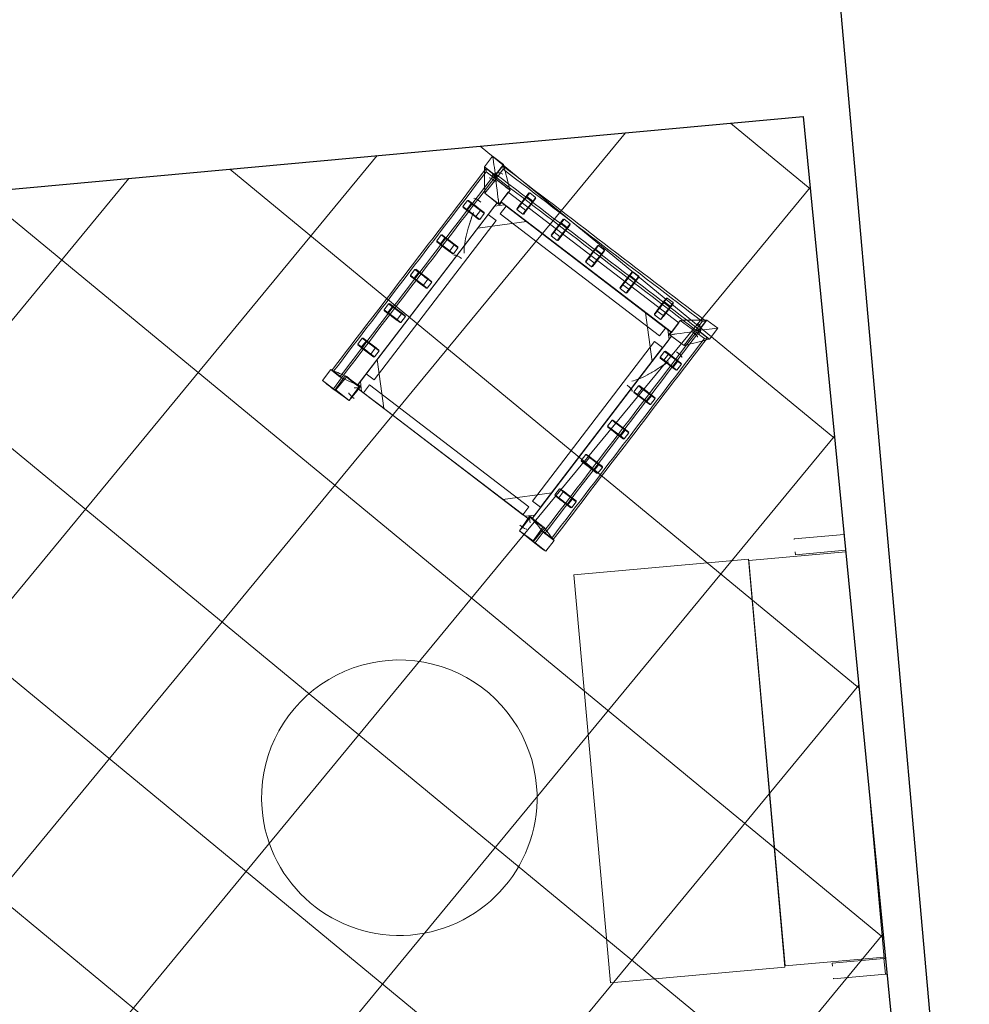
# Model space of a CAD drawing. Header units: millimetres. Extents: x 853417 to 929373, y -433185 to -369260.
# Tile 113 of 228: x 913361 to 915774, y -406305 to -403803. Entities that reach past the tile are written whole.
import ezdxf

# ---------------------------------------------------------------- set-up
doc = ezdxf.new("R2010")
doc.units = ezdxf.units.MM
for name, color, linetype, lineweight in [('I-FURN', 7, 'Continuous', 9), ('KOKO-DETL-GENF', 7, 'Continuous', 9), ('KOKO-FLOR-PATT', 7, 'Continuous', 9), ('KOKO-WALL', 7, 'Continuous', 9), ('KOKO_WALL', 7, 'Continuous', 9)]:
    doc.layers.add(name, color=color, linetype=linetype, lineweight=lineweight)

# ---------------------------------------------------------------- blocks, each defined once
blk = doc.blocks.new('Furniture_Sofas-Armchairs_NC-Nordic-Care_Freja-336-1 - Freja 336-1-V6-1 korrus_SA_kunstihanke plaan')
at = {"layer": 'KOKO-DETL-GENF'}
for p, q in [((-561.1, 333.7), (-561.1, 206.4)), ((-521, 206.4), (-521, 334)), ((-517.1, 334.1), (-517.1, 86.6)), ((132.3, 339.2), (521, 339.2)), ((517.6, 86.6), (517.6, 339.2)), ((521, 338.4), (521, 342.3)), ((561.1, 338.4), (521, 338.4)), ((521, 338.4), (561.1, 338.4)), ((521, 206.4), (521, 338.4)), ((561.1, 342.6), (561.1, 338.4)), ((561.1, 338.4), (561.1, 206.4)), ((-561.1, 206.4), (-559.4, 206.4)), ((-528.4, 206.4), (-521, 206.4)), ((528.4, 206.4), (521, 206.4)), ((561.1, 206.4), (559.4, 206.4)), ((-520.7, 85.9), (-520.7, -359.2)), ((520.8, 85.9), (-520.7, 85.9)), ((-517.1, 86.6), (517.6, 86.6)), ((520.8, -359.2), (520.8, 85.9)), ((-520.7, -359.2), (520.8, -359.2))]:
    blk.add_line(p, q, dxfattribs=at)
blk = doc.blocks.new('Furniture_Sofas-Armchairs_NC-Nordic-Care_Ellinor-367 - Ellinor 367-5892707-1 korrus_SA_kunstihanke plaan')
at = {"layer": 'I-FURN'}
for p, q in [((-325.5, 369.9), (-360, 369.9)), ((-360, 369.9), (-360, 335.4)), ((-325.5, 335.4), (-325.5, 369.9)), ((-324.7, 338.7), (-324.7, 365.9)), ((-324.7, 365.9), (-318.4, 359.7)), ((-318.4, 359.7), (-318.4, 332.4)), ((-230, 351.5), (-230, 342.5)), ((-209.5, 353), (-228.5, 353)), ((-208, 342.5), (-208, 351.5)), ((-120, 351.5), (-120, 342.5)), ((-99.5, 353), (-118.5, 353)), ((-98, 342.5), (-98, 351.5)), ((-10, 351.5), (-10, 342.5)), ((10.5, 353), (-8.5, 353)), ((12, 342.5), (12, 351.5)), ((100, 351.5), (100, 342.5)), ((120.5, 353), (101.5, 353)), ((122, 342.5), (122, 351.5)), ((210, 351.5), (210, 342.5)), ((230.5, 353), (211.5, 353)), ((232, 342.5), (232, 351.5)), ((318.4, 359.7), (324.7, 365.9)), ((318.4, 332.4), (318.4, 359.7)), ((324.7, 365.9), (324.7, 338.7)), ((360, 369.9), (325.5, 369.9)), ((325.5, 369.9), (325.5, 335.4)), ((360, 335.4), (360, 369.9)), ((-360, 335.4), (-325.5, 335.4)), ((-349, 328.4), (-353.9, 334.6)), ((-353.9, 334.6), (-327.8, 334.6)), ((-322.8, 328.4), (-349, 328.4)), ((-327.8, 334.6), (-322.8, 328.4)), ((-318.4, 332.4), (-324.7, 338.7)), ((-317.9, 329), (-319, 283.1)), ((-272, 327.9), (-317.9, 329)), ((-273.1, 282), (-272, 327.9)), ((-273.1, 282.1), (-272.1, 327.9)), ((-228.5, 341), (-209.5, 341)), ((-118.5, 341), (-99.5, 341)), ((-8.5, 341), (10.5, 341)), ((101.5, 341), (120.5, 341)), ((211.5, 341), (230.5, 341)), ((317.9, 329), (272, 327.9)), ((272, 327.9), (273.1, 282)), ((272.1, 327.9), (273.1, 282.1)), ((319, 283.1), (317.9, 329)), ((324.7, 338.7), (318.4, 332.4)), ((322.8, 328.4), (327.8, 334.6)), ((349, 328.4), (322.8, 328.4)), ((325.5, 335.4), (360, 335.4)), ((327.8, 334.6), (353.9, 334.6)), ((353.9, 334.6), (349, 328.4)), ((-273, 289.9), (-273, 320.9)), ((273, 320.9), (-273, 320.9)), ((-228.5, 311.4), (-209.5, 311.4)), ((-118.5, 311.4), (-99.5, 311.4)), ((-8.5, 311.4), (10.5, 311.4)), ((101.5, 311.4), (120.5, 311.4)), ((211.5, 311.4), (230.5, 311.4)), ((273, 289.9), (273, 320.9)), ((-319, 283.1), (-273.1, 282)), ((-318.8, 283.1), (-273.1, 282.1)), ((-308, 282.9), (-310, 282.9)), ((-310, 282.9), (-308, 282.9)), ((-281, 282.9), (-308, 282.9)), ((-281, 282.9), (-279, 282.9)), ((-190.6, 289.9), (-279, 201.5)), ((-279, 272.2), (-261.3, 289.9)), ((-279, -302.1), (-279, 282.9)), ((-279, 282.9), (-279, -299.1)), ((-271, 282.9), (-279, 282.9)), ((-273, 289.9), (273, 289.9)), ((271, 290.9), (-271, 290.9)), ((-271, 290.9), (-271, 282.9)), ((-261.3, 289.9), (-190.6, 289.9)), ((254.5, 289.9), (-255.5, 289.9)), ((-255.5, 289.9), (-255.5, 264.9)), ((-209.5, 299.4), (-228.5, 299.4)), ((-99.5, 299.4), (-118.5, 299.4)), ((10.5, 299.4), (-8.5, 299.4)), ((120.5, 299.4), (101.5, 299.4)), ((279, 201.5), (190.6, 289.9)), ((190.6, 289.9), (261.3, 289.9)), ((230.5, 299.4), (211.5, 299.4)), ((254.5, 264.9), (254.5, 289.9)), ((261.3, 289.9), (279, 272.2)), ((271, 282.9), (271, 290.9)), ((279, 282.9), (271, 282.9)), ((273.1, 282), (319, 283.1)), ((273.1, 282.1), (318.8, 283.1)), ((279, -299.1), (279, 282.9)), ((279, -302.1), (279, 282.9)), ((308, 282.9), (279, 282.9)), ((310, 282.9), (308, 282.9)), ((308, 282.9), (310, 282.9)), ((-279, 201.5), (-279, 272.2)), ((254.5, 264.9), (-255.5, 264.9)), ((279, 272.2), (279, 201.5)), ((-342.1, 241.4), (-342.1, 222.4)), ((-331.6, 242.9), (-340.6, 242.9)), ((-330.1, 222.4), (-330.1, 241.4)), ((-300.5, 222.4), (-300.5, 241.4)), ((-288.5, 241.4), (-288.5, 222.4)), ((-279, -264.6), (-279, 245.4)), ((-254, 245.4), (-279, 245.4)), ((-254, -264.6), (-254, 245.4)), ((253, -264.6), (253, 245.4)), ((278, 245.4), (253, 245.4)), ((278, -264.6), (278, 245.4)), ((288.5, 222.4), (288.5, 241.4)), ((300.5, 241.4), (300.5, 222.4)), ((330.1, 241.4), (330.1, 222.4)), ((340.6, 242.9), (331.6, 242.9)), ((342.1, 222.4), (342.1, 241.4)), ((-340.6, 220.9), (-331.6, 220.9)), ((331.6, 220.9), (340.6, 220.9)), ((-342.1, 131.4), (-342.1, 112.4)), ((-331.6, 132.9), (-340.6, 132.9)), ((-330.1, 112.4), (-330.1, 131.4)), ((-300.5, 112.4), (-300.5, 131.4)), ((-288.5, 131.4), (-288.5, 112.4)), ((288.5, 112.4), (288.5, 131.4)), ((300.5, 131.4), (300.5, 112.4)), ((330.1, 131.4), (330.1, 112.4)), ((340.6, 132.9), (331.6, 132.9)), ((342.1, 112.4), (342.1, 131.4)), ((-340.6, 110.9), (-331.6, 110.9)), ((331.6, 110.9), (340.6, 110.9)), ((-342.1, 21.4), (-342.1, 2.4)), ((-331.6, 22.9), (-340.6, 22.9)), ((-340.6, 0.9), (-331.6, 0.9)), ((-330.1, 2.4), (-330.1, 21.4)), ((-300.5, 2.4), (-300.5, 21.4)), ((-288.5, 21.4), (-288.5, 2.4)), ((288.5, 2.4), (288.5, 21.4)), ((300.5, 21.4), (300.5, 2.4)), ((330.1, 21.4), (330.1, 2.4)), ((340.6, 22.9), (331.6, 22.9)), ((331.6, 0.9), (340.6, 0.9)), ((342.1, 2.4), (342.1, 21.4)), ((-342.1, -88.6), (-342.1, -107.6)), ((-331.6, -87.1), (-340.6, -87.1)), ((-330.1, -107.6), (-330.1, -88.6)), ((-300.5, -107.6), (-300.5, -88.6)), ((-288.5, -88.6), (-288.5, -107.6)), ((288.5, -107.6), (288.5, -88.6)), ((300.5, -88.6), (300.5, -107.6)), ((330.1, -88.6), (330.1, -107.6)), ((340.6, -87.1), (331.6, -87.1)), ((342.1, -107.6), (342.1, -88.6)), ((-340.6, -109.1), (-331.6, -109.1)), ((331.6, -109.1), (340.6, -109.1)), ((-342.1, -198.6), (-342.1, -217.6)), ((-331.6, -197.1), (-340.6, -197.1)), ((-330.1, -217.6), (-330.1, -198.6)), ((-300.5, -217.6), (-300.5, -198.6)), ((-288.5, -198.6), (-288.5, -217.6)), ((288.5, -217.6), (288.5, -198.6)), ((300.5, -198.6), (300.5, -217.6)), ((330.1, -198.6), (330.1, -217.6)), ((340.6, -197.1), (331.6, -197.1)), ((342.1, -217.6), (342.1, -198.6)), ((-340.6, -219.1), (-331.6, -219.1)), ((-279, -218.7), (-190.6, -307.1)), ((-279, -289.4), (-279, -218.7)), ((190.6, -307.1), (279, -218.7)), ((279, -218.7), (279, -289.4)), ((331.6, -219.1), (340.6, -219.1)), ((-279, -264.6), (-254, -264.6)), ((253, -264.6), (278, -264.6)), ((-273.2, -300), (-318.3, -300.8)), ((-314.3, -300), (-315.8, -343.6)), ((-270.8, -301.6), (-314.3, -300)), ((-261.3, -307.1), (-279, -289.4)), ((-279, -299.1), (-271, -299.1)), ((-272.2, -345), (-273.2, -300)), ((-271, -299.1), (-271, -307.1)), ((254.5, -282.1), (-255.5, -282.1)), ((-255.5, -282.1), (-255.5, -307.1)), ((254.5, -307.1), (254.5, -282.1)), ((279, -289.4), (261.3, -307.1)), ((314.3, -300), (270.8, -301.6)), ((271, -307.1), (271, -299.1)), ((271, -299.1), (279, -299.1)), ((273.2, -300), (272.2, -345)), ((318.3, -300.8), (273.2, -300)), ((315.8, -343.6), (314.3, -300)), ((-322.5, -310.8), (-357, -310.8)), ((-357, -310.8), (-357, -345.3)), ((-353.9, -310.9), (-349, -309.8)), ((-327.8, -310.9), (-353.9, -310.9)), ((-349, -309.8), (-322.8, -309.8)), ((-322.8, -309.8), (-327.8, -310.9)), ((-322.5, -345.3), (-322.5, -310.8)), ((-318.3, -300.8), (-317.2, -345.9)), ((-310, -302.1), (-308, -302.1)), ((-308, -302.1), (-310, -302.1)), ((-308, -302.1), (-281, -302.1)), ((-279, -302.1), (-281, -302.1)), ((-273, -336.1), (-273, -307.1)), ((273, -307.1), (-273, -307.1)), ((-272.3, -345.2), (-270.8, -301.6)), ((-271, -307.1), (271, -307.1)), ((-190.6, -307.1), (-261.3, -307.1)), ((254.5, -307.1), (-255.5, -307.1)), ((261.3, -307.1), (190.6, -307.1)), ((270.8, -301.6), (272.3, -345.2)), ((273, -336.1), (273, -307.1)), ((279, -302.1), (308, -302.1)), ((308, -302.1), (310, -302.1)), ((310, -302.1), (308, -302.1)), ((317.2, -345.9), (318.3, -300.8)), ((357, -310.8), (322.5, -310.8)), ((322.5, -310.8), (322.5, -345.3)), ((327.8, -310.9), (322.8, -309.8)), ((322.8, -309.8), (349, -309.8)), ((353.9, -310.9), (327.8, -310.9)), ((349, -309.8), (353.9, -310.9)), ((357, -345.3), (357, -310.8)), ((-357, -345.3), (-322.5, -345.3)), ((-317.2, -345.9), (-272.2, -345)), ((-315.8, -343.6), (-272.3, -345.2)), ((-273, -336.1), (-273, -338.1)), ((-273, -338.1), (-273, -336.1)), ((272.2, -345), (317.2, -345.9)), ((272.3, -345.2), (315.8, -343.6)), ((273, -338.1), (273, -336.1)), ((273, -336.1), (273, -338.1)), ((322.5, -345.3), (357, -345.3))]:
    blk.add_line(p, q, dxfattribs=at)
at = {"layer": 'I-FURN', "flags": 128}
for points in [[(-230, 309.9), (-230, 318.2), (-230, 326.6), (-230, 334.9), (-230, 343.2), (-230, 351.5)], [(-228.5, 353), (-228.5, 344.7), (-228.5, 336.4), (-228.5, 328.1), (-228.5, 319.7), (-228.5, 311.4)], [(-209.5, 353), (-209.5, 344.7), (-209.5, 336.4), (-209.5, 328.1), (-209.5, 319.7), (-209.5, 311.4)], [(-208, 351.5), (-208, 343.2), (-208, 334.9), (-208, 326.6), (-208, 318.2), (-208, 309.9)], [(-120, 309.9), (-120, 318.2), (-120, 326.6), (-120, 334.9), (-120, 343.2), (-120, 351.5)], [(-118.5, 353), (-118.5, 344.7), (-118.5, 336.4), (-118.5, 328.1), (-118.5, 319.7), (-118.5, 311.4)], [(-99.5, 353), (-99.5, 344.7), (-99.5, 336.4), (-99.5, 328.1), (-99.5, 319.7), (-99.5, 311.4)], [(-98, 351.5), (-98, 343.2), (-98, 334.9), (-98, 326.6), (-98, 318.2), (-98, 309.9)], [(-10, 309.9), (-10, 318.2), (-10, 326.6), (-10, 334.9), (-10, 343.2), (-10, 351.5)], [(-8.5, 353), (-8.5, 344.7), (-8.5, 336.4), (-8.5, 328.1), (-8.5, 319.7), (-8.5, 311.4)], [(10.5, 353), (10.5, 344.7), (10.5, 336.4), (10.5, 328.1), (10.5, 319.7), (10.5, 311.4)], [(12, 351.5), (12, 343.2), (12, 334.9), (12, 326.6), (12, 318.2), (12, 309.9)], [(100, 309.9), (100, 318.2), (100, 326.6), (100, 334.9), (100, 343.2), (100, 351.5)], [(101.5, 353), (101.5, 344.7), (101.5, 336.4), (101.5, 328.1), (101.5, 319.7), (101.5, 311.4)], [(120.5, 353), (120.5, 344.7), (120.5, 336.4), (120.5, 328.1), (120.5, 319.7), (120.5, 311.4)], [(122, 351.5), (122, 343.2), (122, 334.9), (122, 326.6), (122, 318.2), (122, 309.9)], [(210, 309.9), (210, 318.2), (210, 326.6), (210, 334.9), (210, 343.2), (210, 351.5)], [(211.5, 353), (211.5, 344.7), (211.5, 336.4), (211.5, 328.1), (211.5, 319.7), (211.5, 311.4)], [(230.5, 353), (230.5, 344.7), (230.5, 336.4), (230.5, 328.1), (230.5, 319.7), (230.5, 311.4)], [(232, 351.5), (232, 343.2), (232, 334.9), (232, 326.6), (232, 318.2), (232, 309.9)], [(-317.9, 328.8), (-318.3, 305.9), (-318.8, 283.1)], [(-272.1, 327.9), (-295, 328.3), (-317.9, 328.8)], [(-230, 300.9), (-230, 309.2), (-230, 317.6), (-230, 325.9), (-230, 334.2), (-230, 342.5)], [(-228.5, 341), (-228.5, 332.7), (-228.5, 324.4), (-228.5, 316.1), (-228.5, 307.7), (-228.5, 299.4)], [(-209.5, 341), (-209.5, 332.7), (-209.5, 324.4), (-209.5, 316.1), (-209.5, 307.7), (-209.5, 299.4)], [(-208, 342.5), (-208, 334.2), (-208, 325.9), (-208, 317.6), (-208, 309.2), (-208, 300.9)], [(-120, 300.9), (-120, 309.2), (-120, 317.6), (-120, 325.9), (-120, 334.2), (-120, 342.5)], [(-118.5, 341), (-118.5, 332.7), (-118.5, 324.4), (-118.5, 316.1), (-118.5, 307.7), (-118.5, 299.4)], [(-99.5, 341), (-99.5, 332.7), (-99.5, 324.4), (-99.5, 316.1), (-99.5, 307.7), (-99.5, 299.4)], [(-98, 342.5), (-98, 334.2), (-98, 325.9), (-98, 317.6), (-98, 309.2), (-98, 300.9)], [(-10, 300.9), (-10, 309.2), (-10, 317.6), (-10, 325.9), (-10, 334.2), (-10, 342.5)], [(-8.5, 341), (-8.5, 332.7), (-8.5, 324.4), (-8.5, 316.1), (-8.5, 307.7), (-8.5, 299.4)], [(10.5, 341), (10.5, 332.7), (10.5, 324.4), (10.5, 316.1), (10.5, 307.7), (10.5, 299.4)], [(12, 342.5), (12, 334.2), (12, 325.9), (12, 317.6), (12, 309.2), (12, 300.9)], [(100, 300.9), (100, 309.2), (100, 317.6), (100, 325.9), (100, 334.2), (100, 342.5)], [(101.5, 341), (101.5, 332.7), (101.5, 324.4), (101.5, 316.1), (101.5, 307.7), (101.5, 299.4)], [(120.5, 341), (120.5, 332.7), (120.5, 324.4), (120.5, 316.1), (120.5, 307.7), (120.5, 299.4)], [(122, 342.5), (122, 334.2), (122, 325.9), (122, 317.6), (122, 309.2), (122, 300.9)], [(210, 300.9), (210, 309.2), (210, 317.6), (210, 325.9), (210, 334.2), (210, 342.5)], [(211.5, 341), (211.5, 332.7), (211.5, 324.4), (211.5, 316.1), (211.5, 307.7), (211.5, 299.4)], [(230.5, 341), (230.5, 332.7), (230.5, 324.4), (230.5, 316.1), (230.5, 307.7), (230.5, 299.4)], [(232, 342.5), (232, 334.2), (232, 325.9), (232, 317.6), (232, 309.2), (232, 300.9)], [(317.9, 328.8), (295, 328.3), (272.1, 327.9)], [(318.8, 283.1), (318.3, 305.9), (317.9, 328.8)], [(-342.1, 241.4), (-333.8, 241.4), (-325.5, 241.4), (-317.2, 241.4), (-308.8, 241.4), (-300.5, 241.4)], [(-340.6, 242.9), (-332.3, 242.9), (-324, 242.9), (-315.7, 242.9), (-307.3, 242.9), (-299, 242.9)], [(-331.6, 242.9), (-323.3, 242.9), (-315, 242.9), (-306.7, 242.9), (-298.3, 242.9), (-290, 242.9)], [(-330.1, 241.4), (-321.8, 241.4), (-313.5, 241.4), (-305.2, 241.4), (-296.8, 241.4), (-288.5, 241.4)], [(330.1, 241.4), (321.8, 241.4), (313.5, 241.4), (305.2, 241.4), (296.8, 241.4), (288.5, 241.4)], [(290, 242.9), (298.3, 242.9), (306.7, 242.9), (315, 242.9), (323.3, 242.9), (331.6, 242.9)], [(299, 242.9), (307.3, 242.9), (315.7, 242.9), (324, 242.9), (332.3, 242.9), (340.6, 242.9)], [(342.1, 241.4), (333.8, 241.4), (325.5, 241.4), (317.2, 241.4), (308.8, 241.4), (300.5, 241.4)], [(-342.1, 222.4), (-333.8, 222.4), (-325.5, 222.4), (-317.2, 222.4), (-308.8, 222.4), (-300.5, 222.4)], [(-299, 220.9), (-307.3, 220.9), (-315.7, 220.9), (-324, 220.9), (-332.3, 220.9), (-340.6, 220.9)], [(-290, 220.9), (-298.3, 220.9), (-306.7, 220.9), (-315, 220.9), (-323.3, 220.9), (-331.6, 220.9)], [(-330.1, 222.4), (-321.8, 222.4), (-313.5, 222.4), (-305.2, 222.4), (-296.8, 222.4), (-288.5, 222.4)], [(330.1, 222.4), (321.8, 222.4), (313.5, 222.4), (305.2, 222.4), (296.8, 222.4), (288.5, 222.4)], [(331.6, 220.9), (323.3, 220.9), (315, 220.9), (306.7, 220.9), (298.3, 220.9), (290, 220.9)], [(340.6, 220.9), (332.3, 220.9), (324, 220.9), (315.7, 220.9), (307.3, 220.9), (299, 220.9)], [(342.1, 222.4), (333.8, 222.4), (325.5, 222.4), (317.2, 222.4), (308.8, 222.4), (300.5, 222.4)], [(-342.1, 131.4), (-333.8, 131.4), (-325.5, 131.4), (-317.2, 131.4), (-308.8, 131.4), (-300.5, 131.4)], [(-340.6, 132.9), (-332.3, 132.9), (-324, 132.9), (-315.7, 132.9), (-307.3, 132.9), (-299, 132.9)], [(-331.6, 132.9), (-323.3, 132.9), (-315, 132.9), (-306.7, 132.9), (-298.3, 132.9), (-290, 132.9)], [(-330.1, 131.4), (-321.8, 131.4), (-313.5, 131.4), (-305.2, 131.4), (-296.8, 131.4), (-288.5, 131.4)], [(330.1, 131.4), (321.8, 131.4), (313.5, 131.4), (305.2, 131.4), (296.8, 131.4), (288.5, 131.4)], [(290, 132.9), (298.3, 132.9), (306.7, 132.9), (315, 132.9), (323.3, 132.9), (331.6, 132.9)], [(299, 132.9), (307.3, 132.9), (315.7, 132.9), (324, 132.9), (332.3, 132.9), (340.6, 132.9)], [(342.1, 131.4), (333.8, 131.4), (325.5, 131.4), (317.2, 131.4), (308.8, 131.4), (300.5, 131.4)], [(-342.1, 112.4), (-333.8, 112.4), (-325.5, 112.4), (-317.2, 112.4), (-308.8, 112.4), (-300.5, 112.4)], [(-299, 110.9), (-307.3, 110.9), (-315.7, 110.9), (-324, 110.9), (-332.3, 110.9), (-340.6, 110.9)], [(-290, 110.9), (-298.3, 110.9), (-306.7, 110.9), (-315, 110.9), (-323.3, 110.9), (-331.6, 110.9)], [(-330.1, 112.4), (-321.8, 112.4), (-313.5, 112.4), (-305.2, 112.4), (-296.8, 112.4), (-288.5, 112.4)], [(330.1, 112.4), (321.8, 112.4), (313.5, 112.4), (305.2, 112.4), (296.8, 112.4), (288.5, 112.4)], [(331.6, 110.9), (323.3, 110.9), (315, 110.9), (306.7, 110.9), (298.3, 110.9), (290, 110.9)], [(340.6, 110.9), (332.3, 110.9), (324, 110.9), (315.7, 110.9), (307.3, 110.9), (299, 110.9)], [(342.1, 112.4), (333.8, 112.4), (325.5, 112.4), (317.2, 112.4), (308.8, 112.4), (300.5, 112.4)], [(-342.1, 21.4), (-333.8, 21.4), (-325.5, 21.4), (-317.2, 21.4), (-308.8, 21.4), (-300.5, 21.4)], [(-342.1, 2.4), (-333.8, 2.4), (-325.5, 2.4), (-317.2, 2.4), (-308.8, 2.4), (-300.5, 2.4)], [(-340.6, 22.9), (-332.3, 22.9), (-324, 22.9), (-315.7, 22.9), (-307.3, 22.9), (-299, 22.9)], [(-299, 0.9), (-307.3, 0.9), (-315.7, 0.9), (-324, 0.9), (-332.3, 0.9), (-340.6, 0.9)], [(-331.6, 22.9), (-323.3, 22.9), (-315, 22.9), (-306.7, 22.9), (-298.3, 22.9), (-290, 22.9)], [(-290, 0.9), (-298.3, 0.9), (-306.7, 0.9), (-315, 0.9), (-323.3, 0.9), (-331.6, 0.9)], [(-330.1, 21.4), (-321.8, 21.4), (-313.5, 21.4), (-305.2, 21.4), (-296.8, 21.4), (-288.5, 21.4)], [(-330.1, 2.4), (-321.8, 2.4), (-313.5, 2.4), (-305.2, 2.4), (-296.8, 2.4), (-288.5, 2.4)], [(330.1, 21.4), (321.8, 21.4), (313.5, 21.4), (305.2, 21.4), (296.8, 21.4), (288.5, 21.4)], [(330.1, 2.4), (321.8, 2.4), (313.5, 2.4), (305.2, 2.4), (296.8, 2.4), (288.5, 2.4)], [(290, 22.9), (298.3, 22.9), (306.7, 22.9), (315, 22.9), (323.3, 22.9), (331.6, 22.9)], [(331.6, 0.9), (323.3, 0.9), (315, 0.9), (306.7, 0.9), (298.3, 0.9), (290, 0.9)], [(299, 22.9), (307.3, 22.9), (315.7, 22.9), (324, 22.9), (332.3, 22.9), (340.6, 22.9)], [(340.6, 0.9), (332.3, 0.9), (324, 0.9), (315.7, 0.9), (307.3, 0.9), (299, 0.9)], [(342.1, 21.4), (333.8, 21.4), (325.5, 21.4), (317.2, 21.4), (308.8, 21.4), (300.5, 21.4)], [(342.1, 2.4), (333.8, 2.4), (325.5, 2.4), (317.2, 2.4), (308.8, 2.4), (300.5, 2.4)], [(-342.1, -88.6), (-333.8, -88.6), (-325.5, -88.6), (-317.2, -88.6), (-308.8, -88.6), (-300.5, -88.6)], [(-340.6, -87.1), (-332.3, -87.1), (-324, -87.1), (-315.7, -87.1), (-307.3, -87.1), (-299, -87.1)], [(-331.6, -87.1), (-323.3, -87.1), (-315, -87.1), (-306.7, -87.1), (-298.3, -87.1), (-290, -87.1)], [(-330.1, -88.6), (-321.8, -88.6), (-313.5, -88.6), (-305.2, -88.6), (-296.8, -88.6), (-288.5, -88.6)], [(330.1, -88.6), (321.8, -88.6), (313.5, -88.6), (305.2, -88.6), (296.8, -88.6), (288.5, -88.6)], [(290, -87.1), (298.3, -87.1), (306.7, -87.1), (315, -87.1), (323.3, -87.1), (331.6, -87.1)], [(299, -87.1), (307.3, -87.1), (315.7, -87.1), (324, -87.1), (332.3, -87.1), (340.6, -87.1)], [(342.1, -88.6), (333.8, -88.6), (325.5, -88.6), (317.2, -88.6), (308.8, -88.6), (300.5, -88.6)], [(-342.1, -107.6), (-333.8, -107.6), (-325.5, -107.6), (-317.2, -107.6), (-308.8, -107.6), (-300.5, -107.6)], [(-299, -109.1), (-307.3, -109.1), (-315.7, -109.1), (-324, -109.1), (-332.3, -109.1), (-340.6, -109.1)], [(-290, -109.1), (-298.3, -109.1), (-306.7, -109.1), (-315, -109.1), (-323.3, -109.1), (-331.6, -109.1)], [(-330.1, -107.6), (-321.8, -107.6), (-313.5, -107.6), (-305.2, -107.6), (-296.8, -107.6), (-288.5, -107.6)], [(330.1, -107.6), (321.8, -107.6), (313.5, -107.6), (305.2, -107.6), (296.8, -107.6), (288.5, -107.6)], [(331.6, -109.1), (323.3, -109.1), (315, -109.1), (306.7, -109.1), (298.3, -109.1), (290, -109.1)], [(340.6, -109.1), (332.3, -109.1), (324, -109.1), (315.7, -109.1), (307.3, -109.1), (299, -109.1)], [(342.1, -107.6), (333.8, -107.6), (325.5, -107.6), (317.2, -107.6), (308.8, -107.6), (300.5, -107.6)], [(-342.1, -198.6), (-333.8, -198.6), (-325.5, -198.6), (-317.2, -198.6), (-308.8, -198.6), (-300.5, -198.6)], [(-340.6, -197.1), (-332.3, -197.1), (-324, -197.1), (-315.7, -197.1), (-307.3, -197.1), (-299, -197.1)], [(-331.6, -197.1), (-323.3, -197.1), (-315, -197.1), (-306.7, -197.1), (-298.3, -197.1), (-290, -197.1)], [(-330.1, -198.6), (-321.8, -198.6), (-313.5, -198.6), (-305.2, -198.6), (-296.8, -198.6), (-288.5, -198.6)], [(330.1, -198.6), (321.8, -198.6), (313.5, -198.6), (305.2, -198.6), (296.8, -198.6), (288.5, -198.6)], [(290, -197.1), (298.3, -197.1), (306.7, -197.1), (315, -197.1), (323.3, -197.1), (331.6, -197.1)], [(299, -197.1), (307.3, -197.1), (315.7, -197.1), (324, -197.1), (332.3, -197.1), (340.6, -197.1)], [(342.1, -198.6), (333.8, -198.6), (325.5, -198.6), (317.2, -198.6), (308.8, -198.6), (300.5, -198.6)], [(-342.1, -217.6), (-333.8, -217.6), (-325.5, -217.6), (-317.2, -217.6), (-308.8, -217.6), (-300.5, -217.6)], [(-299, -219.1), (-307.3, -219.1), (-315.7, -219.1), (-324, -219.1), (-332.3, -219.1), (-340.6, -219.1)], [(-290, -219.1), (-298.3, -219.1), (-306.7, -219.1), (-315, -219.1), (-323.3, -219.1), (-331.6, -219.1)], [(-330.1, -217.6), (-321.8, -217.6), (-313.5, -217.6), (-305.2, -217.6), (-296.8, -217.6), (-288.5, -217.6)], [(330.1, -217.6), (321.8, -217.6), (313.5, -217.6), (305.2, -217.6), (296.8, -217.6), (288.5, -217.6)], [(331.6, -219.1), (323.3, -219.1), (315, -219.1), (306.7, -219.1), (298.3, -219.1), (290, -219.1)], [(340.6, -219.1), (332.3, -219.1), (324, -219.1), (315.7, -219.1), (307.3, -219.1), (299, -219.1)], [(342.1, -217.6), (333.8, -217.6), (325.5, -217.6), (317.2, -217.6), (308.8, -217.6), (300.5, -217.6)]]:
    blk.add_lwpolyline(points, dxfattribs=at)
at = {"layer": 'I-FURN'}
for centre, major_axis, ratio, start_param, end_param in [((-311.7, 329.3), (16.1, 11.8), 0.984184, 0.946153, 2.516949), ((311.7, 329.3), (-16.1, 11.8), 0.984184, 3.766236, 5.337032), ((-312.8, 320.8), (20, 0), 0.143698, 1.570796, 3.24647), ((312.8, 320.8), (20, 0), 0.143698, 6.178308, 7.853982), ((-312.8, 256.1), (-20, 0), 0.143698, 4.712389, 6.388062), ((312.8, 256.1), (20, 0), 0.143698, 6.178308, 7.853982), ((-265, 110), (20, 0), 0.27709, 1.570796, 3.141593), ((265, 110), (20, 0), 0.27709, 0, 1.570796), ((-265, -330), (20, 0), 0.153324, 3.141593, 4.712389), ((265, -330), (-20, 0), 0.153324, 1.570796, 3.141593)]:
    blk.add_ellipse(centre, major_axis=major_axis, ratio=ratio, start_param=start_param, end_param=end_param, dxfattribs=at)
for points in [[(-360, 369.9), (-346, 356.4), (-331.9, 342.7), (-317.9, 329)], [(-272, 327.9), (-289.8, 342), (-307.6, 356), (-325.5, 369.9)], [(-324.7, 365.9), (-109.3, 365.6), (109.3, 365.6), (324.7, 365.9)], [(-318.4, 359.7), (-106.1, 359.7), (106.1, 359.7), (318.4, 359.7)], [(-228.5, 353), (-228.5, 352.9), (-228.6, 352.5), (-228.9, 352), (-229.4, 351.6), (-229.8, 351.5), (-230, 351.5)], [(-208, 351.5), (-208.2, 351.5), (-208.6, 351.6), (-209.1, 352), (-209.4, 352.5), (-209.5, 352.9), (-209.5, 353)], [(-118.5, 353), (-118.5, 352.9), (-118.6, 352.5), (-118.9, 352), (-119.4, 351.6), (-119.8, 351.5), (-120, 351.5)], [(-98, 351.5), (-98.2, 351.5), (-98.6, 351.6), (-99.1, 352), (-99.4, 352.5), (-99.5, 352.9), (-99.5, 353)], [(-8.5, 353), (-8.5, 352.9), (-8.6, 352.5), (-8.9, 352), (-9.4, 351.6), (-9.8, 351.5), (-10, 351.5)], [(12, 351.5), (11.8, 351.5), (11.4, 351.6), (10.9, 352), (10.6, 352.5), (10.5, 352.9), (10.5, 353)], [(101.5, 353), (101.5, 352.9), (101.4, 352.5), (101.1, 352), (100.6, 351.6), (100.2, 351.5), (100, 351.5)], [(122, 351.5), (121.8, 351.5), (121.4, 351.6), (120.9, 352), (120.6, 352.5), (120.5, 352.9), (120.5, 353)], [(211.5, 353), (211.5, 352.9), (211.4, 352.5), (211.1, 352), (210.6, 351.6), (210.2, 351.5), (210, 351.5)], [(232, 351.5), (231.8, 351.5), (231.4, 351.6), (230.9, 352), (230.6, 352.5), (230.5, 352.9), (230.5, 353)], [(325.5, 369.9), (307.6, 356), (289.8, 342), (272, 327.9)], [(317.9, 329), (331.9, 342.7), (346, 356.4), (360, 369.9)], [(-319, 283.1), (-332.7, 300.6), (-346.4, 318), (-360, 335.4)], [(-353.9, 334.6), (-353.8, 119.4), (-353.9, -95.6), (-353.9, -310.9)], [(-349, 328.4), (-348.8, 115.6), (-349, -97), (-349, -309.8)], [(-327.8, -310.9), (-327.8, -95.8), (-327.9, 119.5), (-327.8, 334.6)], [(-273.1, 282), (-290.5, 299.8), (-308, 317.6), (-325.5, 335.4)], [(324.7, 338.7), (108.2, 338.7), (-108.2, 338.7), (-324.7, 338.7)], [(-322.8, 328.4), (-322.8, 115.7), (-322.9, -97.2), (-322.8, -309.8)], [(-318.4, 332.4), (-105.1, 332.8), (105.1, 332.8), (318.4, 332.4)], [(-317.9, 329), (-317.9, 328.9), (-317.9, 328.9), (-317.9, 328.8)], [(-317.9, 328.8), (-317.8, 328.5), (-317.8, 328.1), (-317.8, 327.7)], [(-285.1, 327.7), (-280.8, 327.8), (-276.4, 327.8), (-272.1, 327.9)], [(-272.1, 327.9), (-272.1, 327.9), (-272, 327.9), (-272, 327.9)], [(-230, 342.5), (-229.8, 342.5), (-229.4, 342.5), (-228.9, 342.1), (-228.6, 341.6), (-228.5, 341.2), (-228.5, 341)], [(-209.5, 341), (-209.5, 341.2), (-209.4, 341.6), (-209.1, 342.1), (-208.6, 342.5), (-208.2, 342.5), (-208, 342.5)], [(-120, 342.5), (-119.8, 342.5), (-119.4, 342.5), (-118.9, 342.1), (-118.6, 341.6), (-118.5, 341.2), (-118.5, 341)], [(-99.5, 341), (-99.5, 341.2), (-99.4, 341.6), (-99.1, 342.1), (-98.6, 342.5), (-98.2, 342.5), (-98, 342.5)], [(-10, 342.5), (-9.8, 342.5), (-9.4, 342.5), (-8.9, 342.1), (-8.6, 341.6), (-8.5, 341.2), (-8.5, 341)], [(10.5, 341), (10.5, 341.2), (10.6, 341.6), (10.9, 342.1), (11.4, 342.5), (11.8, 342.5), (12, 342.5)], [(100, 342.5), (100.2, 342.5), (100.6, 342.5), (101.1, 342.1), (101.4, 341.6), (101.5, 341.2), (101.5, 341)], [(120.5, 341), (120.5, 341.2), (120.6, 341.6), (120.9, 342.1), (121.4, 342.5), (121.8, 342.5), (122, 342.5)], [(210, 342.5), (210.2, 342.5), (210.6, 342.5), (211.1, 342.1), (211.4, 341.6), (211.5, 341.2), (211.5, 341)], [(230.5, 341), (230.5, 341.2), (230.6, 341.6), (230.9, 342.1), (231.4, 342.5), (231.8, 342.5), (232, 342.5)], [(272, 327.9), (272, 327.9), (272.1, 327.9), (272.1, 327.9)], [(272.1, 327.9), (275, 327.8), (277.9, 327.8), (280.8, 327.8)], [(325.5, 335.4), (308, 317.6), (290.5, 299.8), (273.1, 282)], [(317.8, 327.7), (317.8, 328.1), (317.8, 328.5), (317.9, 328.8)], [(317.9, 328.8), (317.9, 328.9), (317.9, 328.9), (317.9, 329)], [(360, 335.4), (346.4, 318), (332.7, 300.6), (319, 283.1)], [(322.8, -309.8), (322.9, -97.2), (322.8, 115.7), (322.8, 328.4)], [(327.8, 334.6), (327.9, 119.5), (327.8, -95.8), (327.8, -310.9)], [(349, -309.8), (349, -97), (348.8, 115.6), (349, 328.4)], [(353.9, -310.9), (353.9, -95.6), (353.8, 119.4), (353.9, 334.6)], [(-230, 309.9), (-229.8, 309.9), (-229.4, 310), (-228.9, 310.3), (-228.6, 310.9), (-228.5, 311.2), (-228.5, 311.4)], [(-228.5, 299.4), (-228.5, 299.6), (-228.6, 300), (-228.9, 300.5), (-229.4, 300.9), (-229.8, 300.9), (-230, 300.9)], [(-209.5, 311.4), (-209.5, 311.2), (-209.4, 310.9), (-209.1, 310.3), (-208.6, 310), (-208.2, 309.9), (-208, 309.9)], [(-208, 300.9), (-208.2, 300.9), (-208.6, 300.9), (-209.1, 300.5), (-209.4, 300), (-209.5, 299.6), (-209.5, 299.4)], [(-120, 309.9), (-119.8, 309.9), (-119.4, 310), (-118.9, 310.3), (-118.6, 310.9), (-118.5, 311.2), (-118.5, 311.4)], [(-118.5, 299.4), (-118.5, 299.6), (-118.6, 300), (-118.9, 300.5), (-119.4, 300.9), (-119.8, 300.9), (-120, 300.9)], [(-99.5, 311.4), (-99.5, 311.2), (-99.4, 310.9), (-99.1, 310.3), (-98.6, 310), (-98.2, 309.9), (-98, 309.9)], [(-98, 300.9), (-98.2, 300.9), (-98.6, 300.9), (-99.1, 300.5), (-99.4, 300), (-99.5, 299.6), (-99.5, 299.4)], [(-10, 309.9), (-9.8, 309.9), (-9.4, 310), (-8.9, 310.3), (-8.6, 310.9), (-8.5, 311.2), (-8.5, 311.4)], [(-8.5, 299.4), (-8.5, 299.6), (-8.6, 300), (-8.9, 300.5), (-9.4, 300.9), (-9.8, 300.9), (-10, 300.9)], [(10.5, 311.4), (10.5, 311.2), (10.6, 310.9), (10.9, 310.3), (11.4, 310), (11.8, 309.9), (12, 309.9)], [(12, 300.9), (11.8, 300.9), (11.4, 300.9), (10.9, 300.5), (10.6, 300), (10.5, 299.6), (10.5, 299.4)], [(100, 309.9), (100.2, 309.9), (100.6, 310), (101.1, 310.3), (101.4, 310.9), (101.5, 311.2), (101.5, 311.4)], [(101.5, 299.4), (101.5, 299.6), (101.4, 300), (101.1, 300.5), (100.6, 300.9), (100.2, 300.9), (100, 300.9)], [(120.5, 311.4), (120.5, 311.2), (120.6, 310.9), (120.9, 310.3), (121.4, 310), (121.8, 309.9), (122, 309.9)], [(122, 300.9), (121.8, 300.9), (121.4, 300.9), (120.9, 300.5), (120.6, 300), (120.5, 299.6), (120.5, 299.4)], [(210, 309.9), (210.2, 309.9), (210.6, 310), (211.1, 310.3), (211.4, 310.9), (211.5, 311.2), (211.5, 311.4)], [(211.5, 299.4), (211.5, 299.6), (211.4, 300), (211.1, 300.5), (210.6, 300.9), (210.2, 300.9), (210, 300.9)], [(230.5, 311.4), (230.5, 311.2), (230.6, 310.9), (230.9, 310.3), (231.4, 310), (231.8, 309.9), (232, 309.9)], [(232, 300.9), (231.8, 300.9), (231.4, 300.9), (230.9, 300.5), (230.6, 300), (230.5, 299.6), (230.5, 299.4)], [(-318.8, 283.1), (-318.9, 283.1), (-318.9, 283.1), (-319, 283.1)], [(-318.1, 291), (-318.4, 288.4), (-318.6, 285.7), (-318.8, 283.1)], [(-283.4, 293.2), (-280, 289.5), (-276.5, 285.8), (-273.1, 282.1)], [(-273.1, 282.1), (-273.1, 282.1), (-273.1, 282), (-273.1, 282)], [(273.1, 282.1), (276.5, 285.8), (280, 289.5), (283.4, 293.2)], [(273.1, 282), (273.1, 282), (273.1, 282.1), (273.1, 282.1)], [(318.8, 283.1), (318.6, 285.7), (318.4, 288.4), (318.1, 291)], [(319, 283.1), (318.9, 283.1), (318.9, 283.1), (318.8, 283.1)], [(-340.6, 242.9), (-340.6, 242.7), (-340.7, 242.4), (-341, 241.8), (-341.6, 241.5), (-342, 241.4), (-342.1, 241.4)], [(-330.1, 241.4), (-330.3, 241.4), (-330.7, 241.5), (-331.2, 241.8), (-331.6, 242.4), (-331.6, 242.7), (-331.6, 242.9)], [(-268, 130.2), (-271.7, 134.6), (-279.1, 145.2), (-290.1, 166.6), (-301.1, 193.3), (-308.3, 214.8), (-311.9, 226.3)], [(-300.5, 241.4), (-300.3, 241.4), (-299.9, 241.5), (-299.4, 241.8), (-299.1, 242.4), (-299, 242.7), (-299, 242.9)], [(-290, 242.9), (-290, 242.7), (-289.9, 242.4), (-289.6, 241.8), (-289.1, 241.5), (-288.7, 241.4), (-288.5, 241.4)], [(268, 130.2), (271.7, 134.6), (279.1, 145.2), (290.1, 166.6), (301.1, 193.3), (308.3, 214.7), (311.9, 226.3)], [(311.9, 226.3), (308.3, 214.8), (301.1, 193.3), (290.1, 166.6), (279.1, 145.2), (271.7, 134.6), (268, 130.2)], [(288.5, 241.4), (288.7, 241.4), (289.1, 241.5), (289.6, 241.8), (289.9, 242.4), (290, 242.7), (290, 242.9)], [(299, 242.9), (299, 242.7), (299.1, 242.4), (299.4, 241.8), (299.9, 241.5), (300.3, 241.4), (300.5, 241.4)], [(331.6, 242.9), (331.6, 242.7), (331.6, 242.4), (331.2, 241.8), (330.7, 241.5), (330.3, 241.4), (330.1, 241.4)], [(342.1, 241.4), (342, 241.4), (341.6, 241.5), (341, 241.8), (340.7, 242.4), (340.6, 242.7), (340.6, 242.9)], [(-342.1, 222.4), (-342, 222.4), (-341.6, 222.4), (-341, 222), (-340.7, 221.5), (-340.6, 221.1), (-340.6, 220.9)], [(-331.6, 220.9), (-331.6, 221.1), (-331.6, 221.5), (-331.2, 222), (-330.7, 222.4), (-330.3, 222.4), (-330.1, 222.4)], [(-299, 220.9), (-299, 221.1), (-299.1, 221.5), (-299.4, 222), (-299.9, 222.4), (-300.3, 222.4), (-300.5, 222.4)], [(-288.5, 222.4), (-288.7, 222.4), (-289.1, 222.4), (-289.6, 222), (-289.9, 221.5), (-290, 221.1), (-290, 220.9)], [(290, 220.9), (290, 221.1), (289.9, 221.5), (289.6, 222), (289.1, 222.4), (288.7, 222.4), (288.5, 222.4)], [(300.5, 222.4), (300.3, 222.4), (299.9, 222.4), (299.4, 222), (299.1, 221.5), (299, 221.1), (299, 220.9)], [(330.1, 222.4), (330.3, 222.4), (330.7, 222.4), (331.2, 222), (331.6, 221.5), (331.6, 221.1), (331.6, 220.9)], [(340.6, 220.9), (340.6, 221.1), (340.7, 221.5), (341, 222), (341.6, 222.4), (342, 222.4), (342.1, 222.4)], [(-340.6, 132.9), (-340.6, 132.7), (-340.7, 132.4), (-341, 131.8), (-341.6, 131.5), (-342, 131.4), (-342.1, 131.4)], [(-330.1, 131.4), (-330.3, 131.4), (-330.7, 131.5), (-331.2, 131.8), (-331.6, 132.4), (-331.6, 132.7), (-331.6, 132.9)], [(-300.5, 131.4), (-300.3, 131.4), (-299.9, 131.5), (-299.4, 131.8), (-299.1, 132.4), (-299, 132.7), (-299, 132.9)], [(-290, 132.9), (-290, 132.7), (-289.9, 132.4), (-289.6, 131.8), (-289.1, 131.5), (-288.7, 131.4), (-288.5, 131.4)], [(288.5, 131.4), (288.7, 131.4), (289.1, 131.5), (289.6, 131.8), (289.9, 132.4), (290, 132.7), (290, 132.9)], [(299, 132.9), (299, 132.7), (299.1, 132.4), (299.4, 131.8), (299.9, 131.5), (300.3, 131.4), (300.5, 131.4)], [(331.6, 132.9), (331.6, 132.7), (331.6, 132.4), (331.2, 131.8), (330.7, 131.5), (330.3, 131.4), (330.1, 131.4)], [(342.1, 131.4), (342, 131.4), (341.6, 131.5), (341, 131.8), (340.7, 132.4), (340.6, 132.7), (340.6, 132.9)], [(-342.1, 112.4), (-342, 112.4), (-341.6, 112.4), (-341, 112), (-340.7, 111.5), (-340.6, 111.1), (-340.6, 110.9)], [(-331.6, 110.9), (-331.6, 111.1), (-331.6, 111.5), (-331.2, 112), (-330.7, 112.4), (-330.3, 112.4), (-330.1, 112.4)], [(-299, 110.9), (-299, 111.1), (-299.1, 111.5), (-299.4, 112), (-299.9, 112.4), (-300.3, 112.4), (-300.5, 112.4)], [(-288.5, 112.4), (-288.7, 112.4), (-289.1, 112.4), (-289.6, 112), (-289.9, 111.5), (-290, 111.1), (-290, 110.9)], [(290, 110.9), (290, 111.1), (289.9, 111.5), (289.6, 112), (289.1, 112.4), (288.7, 112.4), (288.5, 112.4)], [(300.5, 112.4), (300.3, 112.4), (299.9, 112.4), (299.4, 112), (299.1, 111.5), (299, 111.1), (299, 110.9)], [(330.1, 112.4), (330.3, 112.4), (330.7, 112.4), (331.2, 112), (331.6, 111.5), (331.6, 111.1), (331.6, 110.9)], [(340.6, 110.9), (340.6, 111.1), (340.7, 111.5), (341, 112), (341.6, 112.4), (342, 112.4), (342.1, 112.4)], [(-340.6, 22.9), (-340.6, 22.7), (-340.7, 22.4), (-341, 21.8), (-341.6, 21.5), (-342, 21.4), (-342.1, 21.4)], [(-342.1, 2.4), (-342, 2.4), (-341.6, 2.4), (-341, 2), (-340.7, 1.5), (-340.6, 1.1), (-340.6, 0.9)], [(-330.1, 21.4), (-330.3, 21.4), (-330.7, 21.5), (-331.2, 21.8), (-331.6, 22.4), (-331.6, 22.7), (-331.6, 22.9)], [(-331.6, 0.9), (-331.6, 1.1), (-331.6, 1.5), (-331.2, 2), (-330.7, 2.4), (-330.3, 2.4), (-330.1, 2.4)], [(-300.5, 21.4), (-300.3, 21.4), (-299.9, 21.5), (-299.4, 21.8), (-299.1, 22.4), (-299, 22.7), (-299, 22.9)], [(-299, 0.9), (-299, 1.1), (-299.1, 1.5), (-299.4, 2), (-299.9, 2.4), (-300.3, 2.4), (-300.5, 2.4)], [(-290, 22.9), (-290, 22.7), (-289.9, 22.4), (-289.6, 21.8), (-289.1, 21.5), (-288.7, 21.4), (-288.5, 21.4)], [(-288.5, 2.4), (-288.7, 2.4), (-289.1, 2.4), (-289.6, 2), (-289.9, 1.5), (-290, 1.1), (-290, 0.9)], [(288.5, 21.4), (288.7, 21.4), (289.1, 21.5), (289.6, 21.8), (289.9, 22.4), (290, 22.7), (290, 22.9)], [(290, 0.9), (290, 1.1), (289.9, 1.5), (289.6, 2), (289.1, 2.4), (288.7, 2.4), (288.5, 2.4)], [(299, 22.9), (299, 22.7), (299.1, 22.4), (299.4, 21.8), (299.9, 21.5), (300.3, 21.4), (300.5, 21.4)], [(300.5, 2.4), (300.3, 2.4), (299.9, 2.4), (299.4, 2), (299.1, 1.5), (299, 1.1), (299, 0.9)], [(331.6, 22.9), (331.6, 22.7), (331.6, 22.4), (331.2, 21.8), (330.7, 21.5), (330.3, 21.4), (330.1, 21.4)], [(330.1, 2.4), (330.3, 2.4), (330.7, 2.4), (331.2, 2), (331.6, 1.5), (331.6, 1.1), (331.6, 0.9)], [(342.1, 21.4), (342, 21.4), (341.6, 21.5), (341, 21.8), (340.7, 22.4), (340.6, 22.7), (340.6, 22.9)], [(340.6, 0.9), (340.6, 1.1), (340.7, 1.5), (341, 2), (341.6, 2.4), (342, 2.4), (342.1, 2.4)], [(-340.6, -87.1), (-340.6, -87.3), (-340.7, -87.6), (-341, -88.2), (-341.6, -88.5), (-342, -88.6), (-342.1, -88.6)], [(-330.1, -88.6), (-330.3, -88.6), (-330.7, -88.5), (-331.2, -88.2), (-331.6, -87.6), (-331.6, -87.3), (-331.6, -87.1)], [(-300.5, -88.6), (-300.3, -88.6), (-299.9, -88.5), (-299.4, -88.2), (-299.1, -87.6), (-299, -87.3), (-299, -87.1)], [(-290, -87.1), (-290, -87.3), (-289.9, -87.6), (-289.6, -88.2), (-289.1, -88.5), (-288.7, -88.6), (-288.5, -88.6)], [(288.5, -88.6), (288.7, -88.6), (289.1, -88.5), (289.6, -88.2), (289.9, -87.6), (290, -87.3), (290, -87.1)], [(299, -87.1), (299, -87.3), (299.1, -87.6), (299.4, -88.2), (299.9, -88.5), (300.3, -88.6), (300.5, -88.6)], [(331.6, -87.1), (331.6, -87.3), (331.6, -87.6), (331.2, -88.2), (330.7, -88.5), (330.3, -88.6), (330.1, -88.6)], [(342.1, -88.6), (342, -88.6), (341.6, -88.5), (341, -88.2), (340.7, -87.6), (340.6, -87.3), (340.6, -87.1)], [(-342.1, -107.6), (-342, -107.6), (-341.6, -107.6), (-341, -108), (-340.7, -108.5), (-340.6, -108.9), (-340.6, -109.1)], [(-331.6, -109.1), (-331.6, -108.9), (-331.6, -108.5), (-331.2, -108), (-330.7, -107.6), (-330.3, -107.6), (-330.1, -107.6)], [(-299, -109.1), (-299, -108.9), (-299.1, -108.5), (-299.4, -108), (-299.9, -107.6), (-300.3, -107.6), (-300.5, -107.6)], [(-288.5, -107.6), (-288.7, -107.6), (-289.1, -107.6), (-289.6, -108), (-289.9, -108.5), (-290, -108.9), (-290, -109.1)], [(290, -109.1), (290, -108.9), (289.9, -108.5), (289.6, -108), (289.1, -107.6), (288.7, -107.6), (288.5, -107.6)], [(300.5, -107.6), (300.3, -107.6), (299.9, -107.6), (299.4, -108), (299.1, -108.5), (299, -108.9), (299, -109.1)], [(330.1, -107.6), (330.3, -107.6), (330.7, -107.6), (331.2, -108), (331.6, -108.5), (331.6, -108.9), (331.6, -109.1)], [(340.6, -109.1), (340.6, -108.9), (340.7, -108.5), (341, -108), (341.6, -107.6), (342, -107.6), (342.1, -107.6)], [(-340.6, -197.1), (-340.6, -197.3), (-340.7, -197.6), (-341, -198.2), (-341.6, -198.5), (-342, -198.6), (-342.1, -198.6)], [(-330.1, -198.6), (-330.3, -198.6), (-330.7, -198.5), (-331.2, -198.2), (-331.6, -197.6), (-331.6, -197.3), (-331.6, -197.1)], [(-300.5, -198.6), (-300.3, -198.6), (-299.9, -198.5), (-299.4, -198.2), (-299.1, -197.6), (-299, -197.3), (-299, -197.1)], [(-290, -197.1), (-290, -197.3), (-289.9, -197.6), (-289.6, -198.2), (-289.1, -198.5), (-288.7, -198.6), (-288.5, -198.6)], [(288.5, -198.6), (288.7, -198.6), (289.1, -198.5), (289.6, -198.2), (289.9, -197.6), (290, -197.3), (290, -197.1)], [(299, -197.1), (299, -197.3), (299.1, -197.6), (299.4, -198.2), (299.9, -198.5), (300.3, -198.6), (300.5, -198.6)], [(331.6, -197.1), (331.6, -197.3), (331.6, -197.6), (331.2, -198.2), (330.7, -198.5), (330.3, -198.6), (330.1, -198.6)], [(342.1, -198.6), (342, -198.6), (341.6, -198.5), (341, -198.2), (340.7, -197.6), (340.6, -197.3), (340.6, -197.1)], [(-342.1, -217.6), (-342, -217.6), (-341.6, -217.6), (-341, -218), (-340.7, -218.5), (-340.6, -218.9), (-340.6, -219.1)], [(-331.6, -219.1), (-331.6, -218.9), (-331.6, -218.5), (-331.2, -218), (-330.7, -217.6), (-330.3, -217.6), (-330.1, -217.6)], [(-299, -219.1), (-299, -218.9), (-299.1, -218.5), (-299.4, -218), (-299.9, -217.6), (-300.3, -217.6), (-300.5, -217.6)], [(-288.5, -217.6), (-288.7, -217.6), (-289.1, -217.6), (-289.6, -218), (-289.9, -218.5), (-290, -218.9), (-290, -219.1)], [(290, -219.1), (290, -218.9), (289.9, -218.5), (289.6, -218), (289.1, -217.6), (288.7, -217.6), (288.5, -217.6)], [(300.5, -217.6), (300.3, -217.6), (299.9, -217.6), (299.4, -218), (299.1, -218.5), (299, -218.9), (299, -219.1)], [(330.1, -217.6), (330.3, -217.6), (330.7, -217.6), (331.2, -218), (331.6, -218.5), (331.6, -218.9), (331.6, -219.1)], [(340.6, -219.1), (340.6, -218.9), (340.7, -218.5), (341, -218), (341.6, -217.6), (342, -217.6), (342.1, -217.6)], [(-273.2, -300), (-290.4, -303.3), (-307, -306.7), (-322.5, -310.8)], [(-318.3, -300.8), (-316.7, -300.4), (-315.5, -300.2), (-314.3, -300)], [(-314.3, -300), (-314, -303.8), (-314.3, -307.8), (-315, -312)], [(-270.8, -301.6), (-271.6, -301.1), (-272.2, -300.4), (-273.2, -300)], [(273.2, -300), (272.2, -300.4), (271.6, -301.1), (270.8, -301.6)], [(322.5, -310.8), (307, -306.7), (290.4, -303.3), (273.2, -300)], [(315, -312), (314.3, -307.8), (314, -303.8), (314.3, -300)], [(314.3, -300), (315.5, -300.2), (316.7, -300.4), (318.3, -300.8)], [(-357, -310.8), (-345.4, -308), (-332.1, -304.7), (-318.3, -300.8)], [(-281.9, -312), (-277.9, -308.7), (-274.2, -305.3), (-270.8, -301.6)], [(270.8, -301.6), (274.2, -305.3), (277.9, -308.7), (281.9, -312)], [(318.3, -300.8), (332.1, -304.7), (345.4, -308), (357, -310.8)], [(-317.2, -345.9), (-330.6, -346.5), (-344.1, -346.5), (-357, -345.3)], [(-272.2, -345), (-288.9, -345.1), (-305.7, -345.2), (-322.5, -345.3)], [(-315.8, -343.6), (-316.3, -344.3), (-316.7, -345.1), (-317.2, -345.9)], [(-315, -345.1), (-315.2, -344.3), (-315.4, -343.7), (-315.8, -343.6)], [(-281.9, -345.1), (-278.7, -345.1), (-275.5, -345.2), (-272.3, -345.2)], [(-272.3, -345.2), (-272.3, -345.1), (-272.2, -345.1), (-272.2, -345)], [(322.5, -345.3), (305.7, -345.2), (288.9, -345.1), (272.2, -345)], [(272.2, -345), (272.2, -345.1), (272.3, -345.1), (272.3, -345.2)], [(272.3, -345.2), (274.5, -345.2), (276.6, -345.2), (278.7, -345.1)], [(315.8, -343.6), (315.4, -343.7), (315.2, -344.3), (315, -345.1)], [(317.2, -345.9), (316.7, -345.1), (316.3, -344.3), (315.8, -343.6)], [(357, -345.3), (344.1, -346.5), (330.6, -346.5), (317.2, -345.9)]]:
    blk.add_open_spline(points, degree=3, dxfattribs=at)
blk.add_open_spline([(-311.9, 226.3), (-304.7, 203.2), (-293.8, 173.7), (-279.1, 145.2), (-271.7, 134.6), (-268, 130.2)], degree=3, knots=[0, 0, 0, 0, 0.5, 0.75, 1, 1, 1, 1], dxfattribs=at)
blk = doc.blocks.new('Ol_olev sisesein 14 - SS-01-2509151-1 korrus_SA_kunstihanke plaan')
at = {"layer": 'KOKO-WALL', "lineweight": 25}
for p, q in [((440086.2, 902619.1), (431880, 902152.4)), ((432851.8, 902088.5), (436117.5, 902303.3)), ((433031.2, 899100), (432851.8, 902088.5))]:
    blk.add_line(p, q, dxfattribs=at)
blk = doc.blocks.new('Furniture_Tables_NC-Nordic-Care_Maja-303 - Maja 303-V132-1 korrus_SA_kunstihanke plaan')
at = {"layer": 'I-FURN'}
for start, end in [(92.8561, 272.8561), (92.8561, 272.8561), (272.8561, 92.8561), (272.8561, 92.8561)]:
    blk.add_arc((0, 0), 350, start, end, dxfattribs=at)

msp = doc.modelspace()

# ---------------------------------------------------------------- hatches: boundary and pattern name
at = {"layer": 'KOKO-FLOR-PATT', "true_color": 0x800000}
h = msp.add_hatch(dxfattribs=at)
h.set_pattern_fill('FP_69', color=16, style=0, pattern_type=2)
h.set_pattern_definition([(320.481, (912668.74, -406088.6), (286.35, 347.136), []), (50.481, (912668.74, -406088.6), (-347.136, 286.35), [])])
h.paths.add_polyline_path([(912234, -408173.5), (912184.2, -408178.2), (912105.4, -407331.8), (912155.2, -407327.2), (912233.8, -408171.2)], flags=0)
h.paths.add_polyline_path([(911390.5, -408283.3), (912237.7, -408213.2), (912234, -408173.5), (912258.9, -408171.2), (912259.3, -408151.1), (912334, -408144.1), (912328.2, -408081), (912331, -408080.7), (912432.1, -407622.3), (915670, -407306), (915351.8, -404048.8), (912367.9, -404322.8), (912348.2, -404110.1), (912334.4, -404109.9), (912331.2, -404071.3), (911534, -404137.3), (911535.2, -404177.3), (911523.4, -404178.5), (911543.7, -404398.8), (909640.3, -404574.1), (909956, -407864.2), (910984.6, -407763.7), (911265, -408184.8), (911278.4, -408183.5), (911286.2, -408241.7), (911360.9, -408234.7), (911363.2, -408254.6), (911387.9, -408254.7)], flags=0)

# ---------------------------------------------------------------- block references
at = {"layer": 'I-FURN'}
for name, p, rotation in [('Furniture_Sofas-Armchairs_NC-Nordic-Care_Ellinor-367 - Ellinor 367-5892707-1 korrus_SA_kunstihanke plaan', (914623.9, -404662.1), 322.5916349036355), ('Furniture_Sofas-Armchairs_NC-Nordic-Care_Freja-336-1 - Freja 336-1-V6-1 korrus_SA_kunstihanke plaan', (915173.3, -405699.6), 275.1245862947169), ('Furniture_Tables_NC-Nordic-Care_Maja-303 - Maja 303-V132-1 korrus_SA_kunstihanke plaan', (914325.5, -405779.8), 271.815909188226)]:
    msp.add_blockref(name, p, dxfattribs=dict(at, rotation=rotation))
at = {"layer": 'KOKO_WALL', "rotation": 271.815909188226}
msp.add_blockref('Ol_olev sisesein 14 - SS-01-2509151-1 korrus_SA_kunstihanke plaan', (0, 0), dxfattribs=at)

doc.saveas('drawing.dxf')
